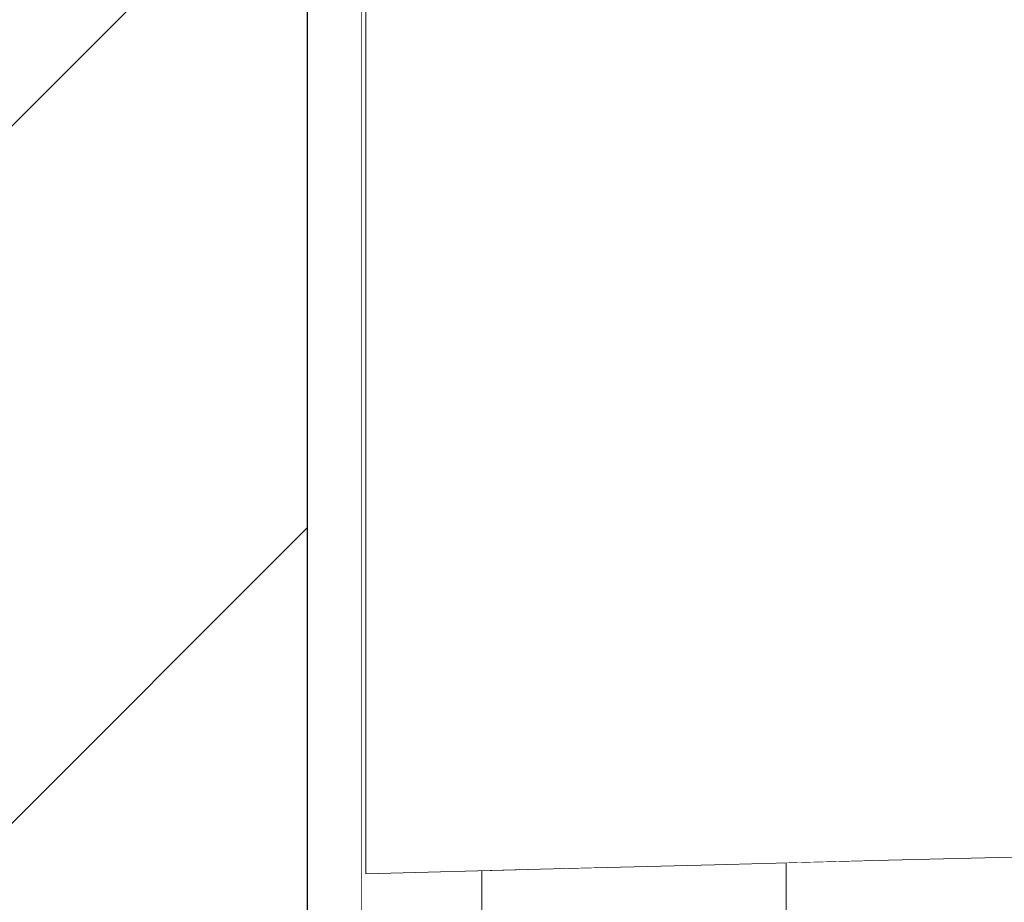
# Model space of a CAD drawing. Header units: millimetres. Extents: x 58537 to 97688, y -8921 to 14216.
# Tile 107 of 189: x 68478 to 68657, y 3295 to 3456. Entities that reach past the tile are written whole.
import ezdxf

# ---------------------------------------------------------------- set-up
doc = ezdxf.new("R2010")
doc.units = ezdxf.units.MM
doc.header["$MEASUREMENT"] = 0
doc.linetypes.add('Wipeout_Contour', pattern=[1000, 0, -1000])
for name, color, linetype in [('Nowe_A-Armatura', 7, 'Continuous'), ('Nowe_A-Wymiary-Zewnętrzne', 7, 'Continuous'), ('Nowe_A-Ściany-Działowe', 7, 'Continuous')]:
    doc.layers.add(name, color=color, linetype=linetype)
for name, color, linetype, lineweight in [('Nowe_A-Armatura_Nr_pióra__1', 7, 'Continuous', 13), ('Nowe_A-Armatura_Nr_pióra__2', 8, 'Continuous', 13), ('Nowe_A-Wymiary-Zewnętrzne_Nr_pióra__46', 5, 'Continuous', 15), ('Nowe_A-Ściany-Działowe_Nr_pióra__27', 7, 'Continuous', 25), ('Nowe_A-Ściany-Działowe_Nr_pióra__47', 7, 'Continuous', 15)]:
    doc.layers.add(name, color=color, linetype=linetype, lineweight=lineweight)
doc.layers.add('Nowe_A-Wymiary-Zewnętrzne_Nr_pióra__45', color=7, linetype='Continuous', lineweight=15, true_color=0x40a5ff)
doc.layers.add('Nowe_A-Wymiary-Zewnętrzne_Nr_pióra__85', color=7, linetype='Continuous', lineweight=13, true_color=0x80c2ff)
doc.styles.add('STYL_AUTOMATYCZNY_2', font='arial.ttf')
doc.dimstyles.new('STYL_AUTOMATYCZNY__1', dxfattribs={"dimtxt": 125, "dimasz": 47.5, "dimexe": 0.18, "dimexo": 20, "dimgap": 0, "dimtad": 1, "dimdec": 1, "dimlfac": 0.1, "dimzin": 0, "dimdsep": 46, "dimtxsty": 'STYL_AUTOMATYCZNY_2', "dimblk": 'ARROWHEAD_11', "dimblk1": 'ARROWHEAD_11', "dimblk2": 'ARROWHEAD_11', "dimcen": 0.09, "dimclrd": 256, "dimclre": 256, "dimclrt": 5, "dimadec": 1, "dimazin": 0, "dimtfac": 1, "dimtdec": 4, "dimtmove": 0, "dimatfit": 3, "dimfxl": 0, "dimtolj": 1, "dimtzin": 0, "dimarcsym": 0})

# ---------------------------------------------------------------- blocks, each defined once
blk = doc.blocks.new('ElemPrzekroju_163')
at = {"layer": 'Nowe_A-Ściany-Działowe', "linetype": 'Continuous', "lineweight": 0, "true_color": 0x000000}
h = blk.add_hatch(dxfattribs=at)
h.set_pattern_fill('Bloczki_ceramiczne', color=18, style=0, pattern_type=2)
h.set_pattern_definition([(45, (0, 0), (-63.63961, 63.63961), [])])
h.paths.add_polyline_path([(68415.09, 2750), (68530.09, 2750), (68530.09, 5440), (68415.09, 5440), (68415.09, 5430)])
h = blk.add_hatch(dxfattribs=at)
h.set_pattern_fill('Tynk', color=18, style=0, pattern_type=2)
h.set_pattern_definition([(0, (0, 0), (0, 86.60254), [0, -50]), (0, (25, 43.3), (0, 86.60254), [0, -50])])
h.paths.add_polyline_path([(68540.09, 5440), (68530.09, 5440), (68530.09, 2750), (68540.09, 2750)])
at = {"layer": 'Nowe_A-Ściany-Działowe_Nr_pióra__27', "color": 7, "linetype": 'Continuous', "lineweight": 25}
blk.add_line((68530.09, 5440), (68530.09, 2750), dxfattribs=at)
at = {"layer": 'Nowe_A-Ściany-Działowe_Nr_pióra__47', "color": 7, "linetype": 'Continuous', "lineweight": 15}
blk.add_line((68540.09, 5430), (68540.09, 2890), dxfattribs=at)
blk = doc.blocks.new('ElemPrzekroju_167')
at = {"color": 254, "linetype": 'Wipeout_Contour', "lineweight": 0, "ltscale": 549124.371666}
blk.add_wipeout([(68540.79, 3580), (68540.09, 3580), (68540.09, 2890), (68617.59, 2890), (68617.59, 3040), (68561.99, 3040), (68561.99, 3300.55), (68540.79, 3300)], dxfattribs=at).dxf.layer = 'Nowe_A-Ściany-Działowe'
blk = doc.blocks.new('ElemPrzekroju_168')
at = {"color": 254, "linetype": 'Wipeout_Contour', "lineweight": 0, "ltscale": 1514354.084346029}
blk.add_wipeout([(68617.59, 3301.97), (68617.59, 2890), (69094.59, 2890), (68802.68, 3385.7), (68795.06, 3357.67), (68780.11, 3315.14), (68779.04, 3311.92), (68777.05, 3309.2), (68774.32, 3307.2), (68771.11, 3306.14), (68770.93, 3306.13), (68770.42, 3306.12), (68769.57, 3306.09), (68767.36, 3306.04), (68763.08, 3305.93), (68756.94, 3305.78), (68749.29, 3305.58), (68740.54, 3305.36), (68731.15, 3304.88), (68699.65, 3304.08), (68668.01, 3303.26), (68636.29, 3302.45)], dxfattribs=at).dxf.layer = 'Nowe_A-Armatura'
at = {"color": 254, "linetype": 'Wipeout_Contour', "lineweight": 0, "ltscale": 343357.868406}
blk.add_wipeout([(68561.99, 3040), (68617.59, 3040), (68617.59, 3301.97), (68604.48, 3301.63), (68583.99, 3301.11)], dxfattribs=at).dxf.layer = 'Nowe_A-Armatura'
at = {"layer": 'Nowe_A-Armatura_Nr_pióra__2', "color": 8, "linetype": 'Continuous', "lineweight": 13}
blk.add_line((68617.59, 2890), (68617.59, 3301.97), dxfattribs=at)
at = {"color": 254, "linetype": 'Wipeout_Contour', "lineweight": 0, "ltscale": 274586.728064}
blk.add_wipeout([(68561.99, 3040), (68583.99, 3301.11), (68572.65, 3300.82), (68561.99, 3300.55)], dxfattribs=at).dxf.layer = 'Nowe_A-Armatura'
at = {"layer": 'Nowe_A-Armatura_Nr_pióra__2', "color": 8, "linetype": 'Continuous', "lineweight": 13}
blk.add_line((68561.99, 3300.55), (68561.99, 3040), dxfattribs=at)
blk = doc.blocks.new('ElemPrzekroju_169')
at = {"color": 254, "linetype": 'Wipeout_Contour', "lineweight": 0, "ltscale": 205928.464029}
blk.add_wipeout([(68573.87, 3354.23), (68540.79, 3309), (68572.65, 3309.82)], dxfattribs=at).dxf.layer = 'Nowe_A-Armatura'
at = {"color": 254, "linetype": 'Wipeout_Contour', "lineweight": 0, "ltscale": 206210.068854}
blk.add_wipeout([(68668.01, 3304.33), (68636.29, 3302.45), (68668.01, 3303.26)], dxfattribs=at).dxf.layer = 'Nowe_A-Armatura'
at = {"color": 254, "linetype": 'Wipeout_Contour', "lineweight": 0, "ltscale": 205899.774889}
blk.add_wipeout([(68540.79, 3309), (68573.87, 3354.23), (68540.79, 3353.59)], dxfattribs=at).dxf.layer = 'Nowe_A-Armatura'
at = {"color": 254, "linetype": 'Wipeout_Contour', "lineweight": 0, "ltscale": 206179.398574}
blk.add_wipeout([(68636.29, 3302.45), (68668.01, 3304.33), (68636.29, 3303.52)], dxfattribs=at).dxf.layer = 'Nowe_A-Armatura'
at = {"color": 254, "linetype": 'Wipeout_Contour', "lineweight": 0, "ltscale": 205937.710521}
blk.add_wipeout([(68575.37, 3398.9), (68540.79, 3353.59), (68573.87, 3354.23)], dxfattribs=at).dxf.layer = 'Nowe_A-Armatura'
at = {"color": 254, "linetype": 'Wipeout_Contour', "lineweight": 0, "ltscale": 206114.805845}
blk.add_wipeout([(68636.29, 3303.52), (68604.48, 3301.63), (68636.29, 3302.45)], dxfattribs=at).dxf.layer = 'Nowe_A-Armatura'
at = {"color": 254, "linetype": 'Wipeout_Contour', "lineweight": 0, "ltscale": 205907.842657}
blk.add_wipeout([(68540.79, 3353.59), (68575.37, 3398.9), (68540.79, 3398.41)], dxfattribs=at).dxf.layer = 'Nowe_A-Armatura'
at = {"color": 254, "linetype": 'Wipeout_Contour', "lineweight": 0, "ltscale": 206084.053985}
blk.add_wipeout([(68604.48, 3301.63), (68636.29, 3303.52), (68604.48, 3302.7)], dxfattribs=at).dxf.layer = 'Nowe_A-Armatura'
at = {"color": 254, "linetype": 'Wipeout_Contour', "lineweight": 0, "ltscale": 206019.353383}
blk.add_wipeout([(68604.48, 3302.7), (68572.65, 3300.82), (68604.48, 3301.63)], dxfattribs=at).dxf.layer = 'Nowe_A-Armatura'
at = {"color": 254, "linetype": 'Wipeout_Contour', "lineweight": 0, "ltscale": 205988.574605}
blk.add_wipeout([(68572.65, 3300.82), (68604.48, 3302.7), (68572.65, 3301.88)], dxfattribs=at).dxf.layer = 'Nowe_A-Armatura'
at = {"color": 254, "linetype": 'Wipeout_Contour', "lineweight": 0, "ltscale": 205923.820398}
blk.add_wipeout([(68572.65, 3301.88), (68540.79, 3300), (68572.65, 3300.82)], dxfattribs=at).dxf.layer = 'Nowe_A-Armatura'
at = {"color": 254, "linetype": 'Wipeout_Contour', "lineweight": 0, "ltscale": 205893.014671}
blk.add_wipeout([(68540.79, 3300), (68572.65, 3301.88), (68540.79, 3301.07)], dxfattribs=at).dxf.layer = 'Nowe_A-Armatura'
at = {"color": 254, "linetype": 'Wipeout_Contour', "lineweight": 0, "ltscale": 205924.01203}
blk.add_wipeout([(68572.65, 3303.88), (68540.79, 3301.07), (68572.65, 3301.88)], dxfattribs=at).dxf.layer = 'Nowe_A-Armatura'
at = {"color": 254, "linetype": 'Wipeout_Contour', "lineweight": 0, "ltscale": 205893.264703}
blk.add_wipeout([(68540.79, 3301.07), (68572.65, 3303.88), (68540.79, 3303.06)], dxfattribs=at).dxf.layer = 'Nowe_A-Armatura'
at = {"layer": 'Nowe_A-Armatura_Nr_pióra__1', "color": 7, "linetype": 'Continuous', "lineweight": 13}
for q in [(68540.79, 3301.07), (68572.65, 3300.82)]:
    blk.add_line((68540.79, 3300), q, dxfattribs=at)
at = {"color": 254, "linetype": 'Wipeout_Contour', "lineweight": 0, "ltscale": 206019.545313}
blk.add_wipeout([(68604.48, 3304.7), (68572.65, 3301.88), (68604.48, 3302.7)], dxfattribs=at).dxf.layer = 'Nowe_A-Armatura'
at = {"color": 254, "linetype": 'Wipeout_Contour', "lineweight": 0, "ltscale": 205988.824858}
blk.add_wipeout([(68572.65, 3301.88), (68604.48, 3304.7), (68572.65, 3303.88)], dxfattribs=at).dxf.layer = 'Nowe_A-Armatura'
at = {"layer": 'Nowe_A-Armatura_Nr_pióra__1', "color": 7, "linetype": 'Continuous', "lineweight": 13}
blk.add_line((68572.65, 3300.82), (68604.48, 3301.63), dxfattribs=at)
at = {"color": 254, "linetype": 'Wipeout_Contour', "lineweight": 0, "ltscale": 205924.332379}
blk.add_wipeout([(68572.65, 3306.61), (68540.79, 3303.06), (68572.65, 3303.88)], dxfattribs=at).dxf.layer = 'Nowe_A-Armatura'
at = {"color": 254, "linetype": 'Wipeout_Contour', "lineweight": 0, "ltscale": 205893.626506}
blk.add_wipeout([(68540.79, 3303.06), (68572.65, 3306.61), (68540.79, 3305.8)], dxfattribs=at).dxf.layer = 'Nowe_A-Armatura'
at = {"layer": 'Nowe_A-Armatura_Nr_pióra__1', "color": 7, "linetype": 'Continuous', "lineweight": 13}
blk.add_line((68540.79, 3301.07), (68540.79, 3303.06), dxfattribs=at)
at = {"color": 254, "linetype": 'Wipeout_Contour', "lineweight": 0, "ltscale": 206019.865916}
blk.add_wipeout([(68604.48, 3307.42), (68572.65, 3303.88), (68604.48, 3304.7)], dxfattribs=at).dxf.layer = 'Nowe_A-Armatura'
at = {"color": 254, "linetype": 'Wipeout_Contour', "lineweight": 0, "ltscale": 205989.186416}
blk.add_wipeout([(68572.65, 3303.88), (68604.48, 3307.42), (68572.65, 3306.61)], dxfattribs=at).dxf.layer = 'Nowe_A-Armatura'
at = {"color": 254, "linetype": 'Wipeout_Contour', "lineweight": 0, "ltscale": 205924.748809}
blk.add_wipeout([(68572.65, 3309.82), (68540.79, 3305.8), (68572.65, 3306.61)], dxfattribs=at).dxf.layer = 'Nowe_A-Armatura'
at = {"color": 254, "linetype": 'Wipeout_Contour', "lineweight": 0, "ltscale": 206114.997647}
blk.add_wipeout([(68636.29, 3305.51), (68604.48, 3302.7), (68636.29, 3303.52)], dxfattribs=at).dxf.layer = 'Nowe_A-Armatura'
at = {"color": 254, "linetype": 'Wipeout_Contour', "lineweight": 0, "ltscale": 205894.06872}
blk.add_wipeout([(68540.79, 3305.8), (68572.65, 3309.82), (68540.79, 3309)], dxfattribs=at).dxf.layer = 'Nowe_A-Armatura'
at = {"color": 254, "linetype": 'Wipeout_Contour', "lineweight": 0, "ltscale": 206084.304194}
blk.add_wipeout([(68604.48, 3302.7), (68636.29, 3305.51), (68604.48, 3304.7)], dxfattribs=at).dxf.layer = 'Nowe_A-Armatura'
at = {"layer": 'Nowe_A-Armatura_Nr_pióra__1', "color": 7, "linetype": 'Continuous', "lineweight": 13}
for p, q in [((68540.79, 3309), (68540.79, 3353.59)), ((68540.79, 3305.8), (68540.79, 3309)), ((68540.79, 3303.06), (68540.79, 3305.8)), ((68604.48, 3301.63), (68636.29, 3302.45))]:
    blk.add_line(p, q, dxfattribs=at)
at = {"color": 254, "linetype": 'Wipeout_Contour', "lineweight": 0, "ltscale": 206026.233131}
blk.add_wipeout([(68607.9, 3354.71), (68572.65, 3309.82), (68604.48, 3310.63)], dxfattribs=at).dxf.layer = 'Nowe_A-Armatura'
at = {"color": 254, "linetype": 'Wipeout_Contour', "lineweight": 0, "ltscale": 205998.690641}
blk.add_wipeout([(68572.65, 3309.82), (68607.9, 3354.71), (68573.87, 3354.23)], dxfattribs=at).dxf.layer = 'Nowe_A-Armatura'
at = {"color": 254, "linetype": 'Wipeout_Contour', "lineweight": 0, "ltscale": 206040.358751}
blk.add_wipeout([(68610.92, 3399.22), (68573.87, 3354.23), (68607.9, 3354.71)], dxfattribs=at).dxf.layer = 'Nowe_A-Armatura'
at = {"color": 254, "linetype": 'Wipeout_Contour', "lineweight": 0, "ltscale": 206020.281497}
blk.add_wipeout([(68604.48, 3310.63), (68572.65, 3306.61), (68604.48, 3307.42)], dxfattribs=at).dxf.layer = 'Nowe_A-Armatura'
at = {"color": 254, "linetype": 'Wipeout_Contour', "lineweight": 0, "ltscale": 206010.970019}
blk.add_wipeout([(68573.87, 3354.23), (68610.92, 3399.22), (68575.37, 3398.9)], dxfattribs=at).dxf.layer = 'Nowe_A-Armatura'
at = {"color": 254, "linetype": 'Wipeout_Contour', "lineweight": 0, "ltscale": 205989.62833}
blk.add_wipeout([(68572.65, 3306.61), (68604.48, 3310.63), (68572.65, 3309.82)], dxfattribs=at).dxf.layer = 'Nowe_A-Armatura'
at = {"color": 254, "linetype": 'Wipeout_Contour', "lineweight": 0, "ltscale": 205947.540192}
blk.add_wipeout([(68577.07, 3443.74), (68540.79, 3398.41), (68575.37, 3398.9)], dxfattribs=at).dxf.layer = 'Nowe_A-Armatura'
at = {"color": 254, "linetype": 'Wipeout_Contour', "lineweight": 0, "ltscale": 206124.38841}
blk.add_wipeout([(68642.37, 3355.11), (68604.48, 3310.63), (68636.29, 3311.45)], dxfattribs=at).dxf.layer = 'Nowe_A-Armatura'
at = {"color": 254, "linetype": 'Wipeout_Contour', "lineweight": 0, "ltscale": 205916.215849}
blk.add_wipeout([(68540.79, 3398.41), (68577.07, 3443.74), (68540.79, 3443.41)], dxfattribs=at).dxf.layer = 'Nowe_A-Armatura'
at = {"color": 254, "linetype": 'Wipeout_Contour', "lineweight": 0, "ltscale": 206098.93018}
blk.add_wipeout([(68604.48, 3310.63), (68642.37, 3355.11), (68607.9, 3354.71)], dxfattribs=at).dxf.layer = 'Nowe_A-Armatura'
at = {"layer": 'Nowe_A-Armatura_Nr_pióra__1', "color": 7, "linetype": 'Continuous', "lineweight": 13}
blk.add_line((68540.79, 3353.59), (68540.79, 3398.41), dxfattribs=at)
at = {"color": 254, "linetype": 'Wipeout_Contour', "lineweight": 0, "ltscale": 206054.52678}
blk.add_wipeout([(68613.97, 3443.93), (68575.37, 3398.9), (68610.92, 3399.22)], dxfattribs=at).dxf.layer = 'Nowe_A-Armatura'
at = {"color": 254, "linetype": 'Wipeout_Contour', "lineweight": 0, "ltscale": 206115.734061}
blk.add_wipeout([(68636.29, 3311.45), (68604.48, 3307.42), (68636.29, 3308.24)], dxfattribs=at).dxf.layer = 'Nowe_A-Armatura'
at = {"color": 254, "linetype": 'Wipeout_Contour', "lineweight": 0, "ltscale": 206023.853924}
blk.add_wipeout([(68575.37, 3398.9), (68613.97, 3443.93), (68577.07, 3443.74)], dxfattribs=at).dxf.layer = 'Nowe_A-Armatura'
at = {"color": 254, "linetype": 'Wipeout_Contour', "lineweight": 0, "ltscale": 206085.107274}
blk.add_wipeout([(68604.48, 3307.42), (68636.29, 3311.45), (68604.48, 3310.63)], dxfattribs=at).dxf.layer = 'Nowe_A-Armatura'
at = {"color": 254, "linetype": 'Wipeout_Contour', "lineweight": 0, "ltscale": 205957.56454}
blk.add_wipeout([(68578.66, 3488.72), (68540.79, 3443.41), (68577.07, 3443.74)], dxfattribs=at).dxf.layer = 'Nowe_A-Armatura'
at = {"color": 254, "linetype": 'Wipeout_Contour', "lineweight": 0, "ltscale": 206144.830304}
blk.add_wipeout([(68646.93, 3399.46), (68607.9, 3354.71), (68642.37, 3355.11)], dxfattribs=at).dxf.layer = 'Nowe_A-Armatura'
at = {"color": 254, "linetype": 'Wipeout_Contour', "lineweight": 0, "ltscale": 205924.601099}
blk.add_wipeout([(68540.79, 3443.41), (68578.66, 3488.72), (68540.79, 3488.55)], dxfattribs=at).dxf.layer = 'Nowe_A-Armatura'
at = {"color": 254, "linetype": 'Wipeout_Contour', "lineweight": 0, "ltscale": 206116.443875}
blk.add_wipeout([(68607.9, 3354.71), (68646.93, 3399.46), (68610.92, 3399.22)], dxfattribs=at).dxf.layer = 'Nowe_A-Armatura'
at = {"layer": 'Nowe_A-Armatura_Nr_pióra__1', "color": 7, "linetype": 'Continuous', "lineweight": 13}
for p, q in [((68540.79, 3443.41), (68540.79, 3488.55)), ((68540.79, 3398.41), (68540.79, 3443.41))]:
    blk.add_line(p, q, dxfattribs=at)
at = {"color": 254, "linetype": 'Wipeout_Contour', "lineweight": 0, "ltscale": 206068.64861}
blk.add_wipeout([(68616.65, 3488.84), (68577.07, 3443.74), (68613.97, 3443.93)], dxfattribs=at).dxf.layer = 'Nowe_A-Armatura'
at = {"color": 254, "linetype": 'Wipeout_Contour', "lineweight": 0, "ltscale": 206222.355681}
blk.add_wipeout([(68676.77, 3355.49), (68636.29, 3311.45), (68668.01, 3312.26)], dxfattribs=at).dxf.layer = 'Nowe_A-Armatura'
at = {"color": 254, "linetype": 'Wipeout_Contour', "lineweight": 0, "ltscale": 206036.588193}
blk.add_wipeout([(68577.07, 3443.74), (68616.65, 3488.84), (68578.66, 3488.72)], dxfattribs=at).dxf.layer = 'Nowe_A-Armatura'
at = {"color": 254, "linetype": 'Wipeout_Contour', "lineweight": 0, "ltscale": 206199.502845}
blk.add_wipeout([(68636.29, 3311.45), (68676.77, 3355.49), (68642.37, 3355.11)], dxfattribs=at).dxf.layer = 'Nowe_A-Armatura'
at = {"color": 254, "linetype": 'Wipeout_Contour', "lineweight": 0, "ltscale": 206163.190556}
blk.add_wipeout([(68651.14, 3444.06), (68610.92, 3399.22), (68646.93, 3399.46)], dxfattribs=at).dxf.layer = 'Nowe_A-Armatura'
at = {"color": 254, "linetype": 'Wipeout_Contour', "lineweight": 0, "ltscale": 206210.996913}
blk.add_wipeout([(68668.01, 3312.26), (68636.29, 3308.24), (68668.01, 3309.05)], dxfattribs=at).dxf.layer = 'Nowe_A-Armatura'
at = {"color": 254, "linetype": 'Wipeout_Contour', "lineweight": 0, "ltscale": 206133.346798}
blk.add_wipeout([(68610.92, 3399.22), (68651.14, 3444.06), (68613.97, 3443.93)], dxfattribs=at).dxf.layer = 'Nowe_A-Armatura'
at = {"color": 254, "linetype": 'Wipeout_Contour', "lineweight": 0, "ltscale": 206180.451592}
blk.add_wipeout([(68636.29, 3308.24), (68668.01, 3312.26), (68636.29, 3311.45)], dxfattribs=at).dxf.layer = 'Nowe_A-Armatura'
at = {"color": 254, "linetype": 'Wipeout_Contour', "lineweight": 0, "ltscale": 206180.640445}
blk.add_wipeout([(68654.66, 3488.92), (68613.97, 3443.93), (68651.14, 3444.06)], dxfattribs=at).dxf.layer = 'Nowe_A-Armatura'
at = {"color": 254, "linetype": 'Wipeout_Contour', "lineweight": 0, "ltscale": 206249.602388}
blk.add_wipeout([(68642.37, 3355.11), (68676.77, 3355.49), (68682.88, 3399.7)], dxfattribs=at).dxf.layer = 'Nowe_A-Armatura'
at = {"color": 254, "linetype": 'Wipeout_Contour', "lineweight": 0, "ltscale": 206115.318014}
blk.add_wipeout([(68636.29, 3308.24), (68604.48, 3304.7), (68636.29, 3305.51)], dxfattribs=at).dxf.layer = 'Nowe_A-Armatura'
at = {"color": 254, "linetype": 'Wipeout_Contour', "lineweight": 0, "ltscale": 206149.34266}
blk.add_wipeout([(68613.97, 3443.93), (68654.66, 3488.92), (68616.65, 3488.84)], dxfattribs=at).dxf.layer = 'Nowe_A-Armatura'
at = {"color": 254, "linetype": 'Wipeout_Contour', "lineweight": 0, "ltscale": 206222.747477}
blk.add_wipeout([(68642.37, 3355.11), (68682.88, 3399.7), (68646.93, 3399.46)], dxfattribs=at).dxf.layer = 'Nowe_A-Armatura'
at = {"color": 254, "linetype": 'Wipeout_Contour', "lineweight": 0, "ltscale": 206084.665997}
blk.add_wipeout([(68604.48, 3304.7), (68636.29, 3308.24), (68604.48, 3307.42)], dxfattribs=at).dxf.layer = 'Nowe_A-Armatura'
at = {"color": 254, "linetype": 'Wipeout_Contour', "lineweight": 0, "ltscale": 206272.200621}
blk.add_wipeout([(68688.28, 3444.19), (68646.93, 3399.46), (68682.88, 3399.7)], dxfattribs=at).dxf.layer = 'Nowe_A-Armatura'
at = {"color": 254, "linetype": 'Wipeout_Contour', "lineweight": 0, "ltscale": 206210.261023}
blk.add_wipeout([(68668.01, 3306.33), (68636.29, 3303.52), (68668.01, 3304.33)], dxfattribs=at).dxf.layer = 'Nowe_A-Armatura'
at = {"color": 254, "linetype": 'Wipeout_Contour', "lineweight": 0, "ltscale": 206243.529786}
blk.add_wipeout([(68646.93, 3399.46), (68688.28, 3444.19), (68651.14, 3444.06)], dxfattribs=at).dxf.layer = 'Nowe_A-Armatura'
at = {"color": 254, "linetype": 'Wipeout_Contour', "lineweight": 0, "ltscale": 206179.648445}
blk.add_wipeout([(68636.29, 3303.52), (68668.01, 3306.33), (68636.29, 3305.51)], dxfattribs=at).dxf.layer = 'Nowe_A-Armatura'
at = {"layer": 'Nowe_A-Armatura_Nr_pióra__1', "color": 7, "linetype": 'Continuous', "lineweight": 13}
blk.add_line((68636.29, 3302.45), (68668.01, 3303.26), dxfattribs=at)
at = {"color": 254, "linetype": 'Wipeout_Contour', "lineweight": 0, "ltscale": 206292.827523}
blk.add_wipeout([(68692.64, 3489.01), (68651.14, 3444.06), (68688.28, 3444.19)], dxfattribs=at).dxf.layer = 'Nowe_A-Armatura'
at = {"color": 254, "linetype": 'Wipeout_Contour', "lineweight": 0, "ltscale": 206210.581165}
blk.add_wipeout([(68668.01, 3309.05), (68636.29, 3305.51), (68668.01, 3306.33)], dxfattribs=at).dxf.layer = 'Nowe_A-Armatura'
at = {"color": 254, "linetype": 'Wipeout_Contour', "lineweight": 0, "ltscale": 206262.369544}
blk.add_wipeout([(68651.14, 3444.06), (68692.64, 3489.01), (68654.66, 3488.92)], dxfattribs=at).dxf.layer = 'Nowe_A-Armatura'
at = {"color": 254, "linetype": 'Wipeout_Contour', "lineweight": 0, "ltscale": 206180.010013}
blk.add_wipeout([(68636.29, 3305.51), (68668.01, 3309.05), (68636.29, 3308.24)], dxfattribs=at).dxf.layer = 'Nowe_A-Armatura'
blk = doc.blocks.new('*D977')
at = {"layer": 'Nowe_A-Wymiary-Zewnętrzne_Nr_pióra__45', "linetype": 'Continuous', "lineweight": 15, "true_color": 0x40a5ff}
for points in [[(66434, 5430), (66434.95, 5425.22), (66437.66, 5421.16), (66441.72, 5418.45), (66446.5, 5417.5), (66451.28, 5418.45), (66455.34, 5421.16), (66458.05, 5425.22), (66459, 5430), (66458.05, 5434.78), (66455.34, 5438.84), (66451.28, 5441.55), (66446.5, 5442.5), (66441.72, 5441.55), (66437.66, 5438.84), (66434.95, 5434.78)], [(66434, 2890), (66434.95, 2885.22), (66437.66, 2881.16), (66441.72, 2878.45), (66446.5, 2877.5), (66451.28, 2878.45), (66455.34, 2881.16), (66458.05, 2885.22), (66459, 2890), (66458.05, 2894.78), (66455.34, 2898.84), (66451.28, 2901.55), (66446.5, 2902.5), (66441.72, 2901.55), (66437.66, 2898.84), (66434.95, 2894.78)]]:
    blk.add_hatch(color=161, dxfattribs=at).paths.add_polyline_path(points)
at = {"layer": 'Nowe_A-Wymiary-Zewnętrzne_Nr_pióra__45', "color": 161, "linetype": 'Continuous', "lineweight": 15, "true_color": 0x40a5ff}
for centre in [(66446.5, 5430), (66446.5, 2890)]:
    blk.add_circle(centre, 12.5, dxfattribs=at)
at = {"layer": 'Nowe_A-Wymiary-Zewnętrzne_Nr_pióra__85', "color": 151, "linetype": 'Continuous', "lineweight": 13, "true_color": 0x80c2ff}
for p, q in [((66446.5, 2902.5), (66446.5, 5417.5)), ((66434, 2890), (66399.62, 2890)), ((66493.37, 2890), (66459, 2890))]:
    blk.add_line(p, q, dxfattribs=at)
at = {"layer": 'Nowe_A-Wymiary-Zewnętrzne_Nr_pióra__46', "color": 5, "lineweight": 15, "char_height": 125, "attachment_point": 7, "rotation": 90, "style": 'STYL_AUTOMATYCZNY_2'}
for s, insert in [('\\A1;{\\pql;\\fArial|b0|i0|c238|p0;\\W1.000000;21,0}', (66421.5, 5083.85)), ('\\A1;{\\pql;\\fArial|b0|i0|c238|p0;\\W1.000000;254,0}', (66421.5, 3945.5)), ('\\A1;{\\pql;\\fArial|b0|i0|c238|p0;\\W1.000000;14,0}', (66421.5, 2902.5))]:
    blk.add_mtext(s, dxfattribs=dict(at, insert=insert))
blk = doc.blocks.new('ARROWHEAD_11')
at = {"color": 0, "linetype": 'Continuous', "lineweight": 0}
blk.add_line((0, 0), (-1, 0), dxfattribs=at)
at = {"color": 0, "linetype": 'Continuous', "lineweight": 0, "const_width": 0.25, "flags": 128}
blk.add_lwpolyline([(-0.125, 0, 1), (0.125, 0, 1)], format="xyb", close=True, dxfattribs=at)
blk = doc.blocks.new('*D1017')
at = {"layer": 'Nowe_A-Wymiary-Zewnętrzne_Nr_pióra__45', "linetype": 'Continuous', "lineweight": 15, "true_color": 0x40a5ff}
for points in [[(93173.54, 5090), (93174.49, 5085.22), (93177.2, 5081.16), (93181.25, 5078.45), (93186.04, 5077.5), (93190.82, 5078.45), (93194.88, 5081.16), (93197.59, 5085.22), (93198.54, 5090), (93197.59, 5094.78), (93194.88, 5098.84), (93190.82, 5101.55), (93186.04, 5102.5), (93181.25, 5101.55), (93177.2, 5098.84), (93174.49, 5094.78)], [(93173.54, 2890), (93174.49, 2885.22), (93177.2, 2881.16), (93181.25, 2878.45), (93186.04, 2877.5), (93190.82, 2878.45), (93194.88, 2881.16), (93197.59, 2885.22), (93198.54, 2890), (93197.59, 2894.78), (93194.88, 2898.84), (93190.82, 2901.55), (93186.04, 2902.5), (93181.25, 2901.55), (93177.2, 2898.84), (93174.49, 2894.78)]]:
    blk.add_hatch(color=161, dxfattribs=at).paths.add_polyline_path(points)
at = {"layer": 'Nowe_A-Wymiary-Zewnętrzne_Nr_pióra__45', "color": 161, "linetype": 'Continuous', "lineweight": 15, "true_color": 0x40a5ff}
for centre in [(93186.04, 5090), (93186.04, 2890)]:
    blk.add_circle(centre, 12.5, dxfattribs=at)
at = {"layer": 'Nowe_A-Wymiary-Zewnętrzne_Nr_pióra__85', "color": 151, "linetype": 'Continuous', "lineweight": 13, "true_color": 0x80c2ff}
for p, q in [((93173.54, 5090), (93139.16, 5090)), ((93232.91, 5090), (93198.54, 5090)), ((93186.04, 2902.5), (93186.04, 5077.5)), ((93173.54, 2890), (93139.16, 2890)), ((93232.91, 2890), (93198.54, 2890))]:
    blk.add_line(p, q, dxfattribs=at)
at = {"layer": 'Nowe_A-Wymiary-Zewnętrzne_Nr_pióra__46', "color": 5, "lineweight": 15, "char_height": 125, "attachment_point": 7, "rotation": 90, "style": 'STYL_AUTOMATYCZNY_2'}
for s, insert in [('\\A1;{\\pql;\\fArial|b0|i0|c238|p0;\\W1.000000;220,0}', (93161.04, 3942.33)), ('\\A1;{\\pql;\\fArial|b0|i0|c238|p0;\\W1.000000;14,0}', (93161.04, 2902.5))]:
    blk.add_mtext(s, dxfattribs=dict(at, insert=insert))
blk = doc.blocks.new('*D1027')
at = {"layer": 'Nowe_A-Wymiary-Zewnętrzne_Nr_pióra__45', "linetype": 'Continuous', "lineweight": 15, "true_color": 0x40a5ff}
for points in [[(93506.73, 12845.37), (93507.68, 12840.59), (93510.39, 12836.54), (93514.45, 12833.83), (93519.23, 12832.87), (93524.01, 12833.83), (93528.07, 12836.54), (93530.78, 12840.59), (93531.73, 12845.37), (93530.78, 12850.16), (93528.07, 12854.21), (93524.01, 12856.92), (93519.23, 12857.87), (93514.45, 12856.92), (93510.39, 12854.21), (93507.68, 12850.16)], [(93506.73, -450), (93507.68, -454.78), (93510.39, -458.84), (93514.45, -461.55), (93519.23, -462.5), (93524.01, -461.55), (93528.07, -458.84), (93530.78, -454.78), (93531.73, -450), (93530.78, -445.22), (93528.07, -441.16), (93524.01, -438.45), (93519.23, -437.5), (93514.45, -438.45), (93510.39, -441.16), (93507.68, -445.22)]]:
    blk.add_hatch(color=161, dxfattribs=at).paths.add_polyline_path(points)
at = {"layer": 'Nowe_A-Wymiary-Zewnętrzne_Nr_pióra__45', "color": 161, "linetype": 'Continuous', "lineweight": 15, "true_color": 0x40a5ff}
for centre in [(93519.23, 12845.37), (93519.23, -450)]:
    blk.add_circle(centre, 12.5, dxfattribs=at)
at = {"layer": 'Nowe_A-Wymiary-Zewnętrzne_Nr_pióra__85', "color": 151, "linetype": 'Continuous', "lineweight": 13, "true_color": 0x80c2ff}
for p, q in [((93519.23, 12857.87), (93519.23, 12870.37)), ((93506.73, 12845.37), (93472.36, 12845.37)), ((93566.11, 12845.37), (93531.73, 12845.37)), ((93519.23, -437.5), (93519.23, 12832.87)), ((93506.73, -450), (93472.36, -450)), ((93566.11, -450), (93531.73, -450)), ((93519.23, -475), (93519.23, -462.5))]:
    blk.add_line(p, q, dxfattribs=at)
at = {"layer": 'Nowe_A-Wymiary-Zewnętrzne_Nr_pióra__46', "color": 5, "lineweight": 15, "insert": (93494.23, 5911.71), "char_height": 125, "attachment_point": 7, "rotation": 90, "style": 'STYL_AUTOMATYCZNY_2'}
blk.add_mtext('\\A1;{\\pql;\\fArial|b0|i0|c238|p0;\\W1.000000;1\xa0329,5}', dxfattribs=at)
blk = doc.blocks.new('*D1036')
at = {"layer": 'Nowe_A-Wymiary-Zewnętrzne_Nr_pióra__45', "linetype": 'Continuous', "lineweight": 15, "true_color": 0x40a5ff}
for points in [[(90228.51, 5430), (90229.46, 5425.22), (90232.17, 5421.16), (90236.23, 5418.45), (90241.01, 5417.5), (90245.79, 5418.45), (90249.85, 5421.16), (90252.56, 5425.22), (90253.51, 5430), (90252.56, 5434.78), (90249.85, 5438.84), (90245.79, 5441.55), (90241.01, 5442.5), (90236.23, 5441.55), (90232.17, 5438.84), (90229.46, 5434.78)], [(90228.51, 2890), (90229.46, 2885.22), (90232.17, 2881.16), (90236.23, 2878.45), (90241.01, 2877.5), (90245.79, 2878.45), (90249.85, 2881.16), (90252.56, 2885.22), (90253.51, 2890), (90252.56, 2894.78), (90249.85, 2898.84), (90245.79, 2901.55), (90241.01, 2902.5), (90236.23, 2901.55), (90232.17, 2898.84), (90229.46, 2894.78)]]:
    blk.add_hatch(color=161, dxfattribs=at).paths.add_polyline_path(points)
at = {"layer": 'Nowe_A-Wymiary-Zewnętrzne_Nr_pióra__45', "color": 161, "linetype": 'Continuous', "lineweight": 15, "true_color": 0x40a5ff}
for centre in [(90241.01, 5430), (90241.01, 2890)]:
    blk.add_circle(centre, 12.5, dxfattribs=at)
at = {"layer": 'Nowe_A-Wymiary-Zewnętrzne_Nr_pióra__85', "color": 151, "linetype": 'Continuous', "lineweight": 13, "true_color": 0x80c2ff}
for p, q in [((90241.01, 2902.5), (90241.01, 5417.5)), ((90228.51, 2890), (90194.13, 2890)), ((90287.88, 2890), (90253.51, 2890))]:
    blk.add_line(p, q, dxfattribs=at)
at = {"layer": 'Nowe_A-Wymiary-Zewnętrzne_Nr_pióra__46', "color": 5, "lineweight": 15, "char_height": 125, "attachment_point": 7, "rotation": 90, "style": 'STYL_AUTOMATYCZNY_2'}
for s, insert in [('\\A1;{\\pql;\\fArial|b0|i0|c238|p0;\\W1.000000;21,0}', (90216.01, 5083.85)), ('\\A1;{\\pql;\\fArial|b0|i0|c238|p0;\\W1.000000;254,0}', (90216.01, 3945.5)), ('\\A1;{\\pql;\\fArial|b0|i0|c238|p0;\\W1.000000;14,0}', (90216.01, 2902.5))]:
    blk.add_mtext(s, dxfattribs=dict(at, insert=insert))

msp = doc.modelspace()

# ---------------------------------------------------------------- block references
at = {"layer": 'Nowe_A-Ściany-Działowe', "lineweight": 0}
msp.add_blockref('ElemPrzekroju_163', (0, 0), dxfattribs=at)

# ---------------------------------------------------------------- next in the draw order: block references
msp.add_blockref('ElemPrzekroju_167', (0, 0), dxfattribs=at)

# ---------------------------------------------------------------- next in the draw order: block references
at = {"layer": 'Nowe_A-Armatura', "lineweight": 0}
msp.add_blockref('ElemPrzekroju_168', (0, 0), dxfattribs=at)

# ---------------------------------------------------------------- next in the draw order: block references
msp.add_blockref('ElemPrzekroju_169', (0, 0), dxfattribs=at)

# ---------------------------------------------------------------- next in the draw order: dimensions: what is measured, and where the dimension line sits
at = {"layer": 'Nowe_A-Wymiary-Zewnętrzne', "color": 151, "linetype": 'Continuous', "lineweight": 13, "true_color": 0x80c2ff}
for base, p1, p2, picture, middle in [((93519.23, 12845.37), (63041.84, -450), (64717.21, 12845.37), '*D1027', (93431.73, 6192.83)), ((66446.5, 5430), (58537.27, 2890), (78005.07, 5430), '*D977', (66359, 4154.89)), ((90241.01, 5430), (58537.27, 2890), (78005.07, 5430), '*D1036', (90153.51, 4154.89)), ((93186.04, 5090), (58537.27, 2890), (64770.07, 5090), '*D1017', (93098.54, 4151.72))]:
    dim = msp.add_linear_dim(base=base, p1=p1, p2=p2, angle=90, dimstyle='STYL_AUTOMATYCZNY__1', dxfattribs=at)
    dim.commit()
    dim.dimension.update_dxf_attribs({"geometry": picture, "text_midpoint": middle, "dimtype": 160, "text_rotation": 90})

doc.saveas('drawing.dxf')
